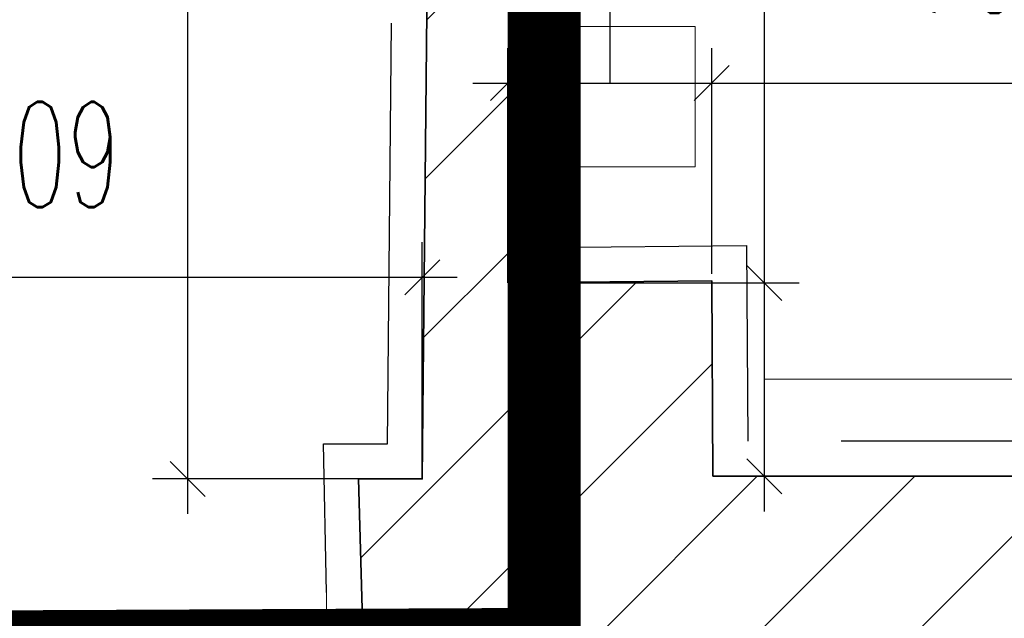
# Model space of a CAD drawing. Header units: millimetres. Extents: x 19887 to 192597, y -14203 to 39042.
# Tile 97 of 256: x 39712 to 39915, y -10945 to -10822. Entities that reach past the tile are written whole.
import ezdxf

# ---------------------------------------------------------------- set-up
doc = ezdxf.new("R2010")
doc.units = ezdxf.units.MM
doc.linetypes.add('ACAD_ISO03W100', pattern=[30, 12, -18])
doc.linetypes.add('DASHED2', pattern=[9.525, 6.35, -3.175])
doc.layers.get('Defpoints').update_dxf_attribs({"color": 4})
for name, color, linetype in [('A_DBA-RAMKI', 6, 'Continuous'), ('Sufit podwieszany', 252, 'Continuous'), ('Wymiarowanie', 3, 'Continuous'), ('Wypełnienie', 252, 'Continuous')]:
    doc.layers.add(name, color=color, linetype=linetype)
for name, color, linetype, lineweight in [('A_DBA_URZADZENIA SANITARNE', 5, 'Continuous', 25), ('Basen_rzut_poziom_1_obrys', 252, 'Continuous', 35), ('Drzwi', 2, 'Continuous', 5)]:
    doc.layers.add(name, color=color, linetype=linetype, lineweight=lineweight)
doc.styles.add('ROMANS', font='romans.shx', dxfattribs={"width": 0.6})
doc.styles.get("Standard").update_dxf_attribs({"font": 'arial.ttf'})
doc.dimstyles.new('000001FB70622F18', dxfattribs={"dimtxt": 20, "dimasz": 5, "dimexe": 5, "dimexo": 1, "dimgap": 20, "dimtad": 1, "dimtoh": 1, "dimdec": 0, "dimtxsty": 'Standard', "dimblk": 'OBLIQUE', "dimcen": 0, "dimdle": 5, "dimclrd": 252, "dimclre": 252, "dimclrt": 252, "dimadec": 0, "dimazin": 0, "dimtfac": 1, "dimtdec": 0, "dimtmove": 0, "dimatfit": 3, "dimldrblk": 'OBLIQUE', "dimfxl": 150, "dimfxlon": 1, "dimlwd": 25, "dimlwe": 25, "dimarcsym": 1})

# ---------------------------------------------------------------- blocks, each defined once
blk = doc.blocks.new('_Oblique')
at = {"color": 0, "linetype": 'ByBlock', "lineweight": -2}
blk.add_line((-0.5, -0.5), (0.5, 0.5), dxfattribs=at)
blk = doc.blocks.new('*D693')
at = {"layer": 'Defpoints', "color": 0}
for p in [(2464.4, -4367.86), (2464.4, -4396.62), (2355.38, -4416.14)]:
    blk.add_point(p, dxfattribs=at)
at = {"layer": 'Wymiarowanie', "color": 252, "linetype": 'Continuous', "lineweight": 25}
for p, q in [((2355.38, -4415.14), (2355.38, -4362.86)), ((2464.4, -4395.62), (2464.4, -4362.86)), ((2350.38, -4367.86), (2469.4, -4367.86))]:
    blk.add_line(p, q, dxfattribs=at)
at = {"layer": 'Wymiarowanie', "color": 252, "linetype": 'ByBlock', "lineweight": 25, "xscale": 5, "yscale": 5, "zscale": 5, "rotation": 180}
blk.add_blockref('_Oblique', (2355.38, -4367.86), dxfattribs=at)
at = {"layer": 'Wymiarowanie', "color": 252, "linetype": 'ByBlock', "lineweight": 25, "xscale": 5, "yscale": 5, "zscale": 5}
blk.add_blockref('_Oblique', (2464.4, -4367.86), dxfattribs=at)
at = {"layer": 'Wymiarowanie', "color": 252, "insert": (2409.89, -4350.36), "char_height": 15, "attachment_point": 5, "style": 'ROMANS'}
blk.add_mtext('109', dxfattribs=at)
blk = doc.blocks.new('*D696')
at = {"layer": 'Defpoints', "color": 0}
for p in [(2505.68, -4340.16), (2476.63, -4368.67), (2505.68, -4368.36)]:
    blk.add_point(p, dxfattribs=at)
at = {"layer": 'Wymiarowanie', "color": 252, "linetype": 'Continuous', "lineweight": 25}
for p, q in [((2525.3, -4315.16), (2491.15, -4315.16)), ((2491.15, -4315.16), (2491.15, -4340.16)), ((2476.63, -4367.67), (2476.63, -4335.16)), ((2505.68, -4367.36), (2505.68, -4335.16)), ((2471.63, -4340.16), (2510.68, -4340.16))]:
    blk.add_line(p, q, dxfattribs=at)
at = {"layer": 'Wymiarowanie', "color": 252, "linetype": 'ByBlock', "lineweight": 25, "xscale": 5, "yscale": 5, "zscale": 5, "rotation": 180}
blk.add_blockref('_Oblique', (2476.63, -4340.16), dxfattribs=at)
at = {"layer": 'Wymiarowanie', "color": 252, "linetype": 'ByBlock', "lineweight": 25, "xscale": 5, "yscale": 5, "zscale": 5}
blk.add_blockref('_Oblique', (2505.68, -4340.16), dxfattribs=at)
at = {"layer": 'Wymiarowanie', "color": 252, "insert": (2508.22, -4297.66), "char_height": 15, "attachment_point": 5, "style": 'ROMANS'}
blk.add_mtext('29', dxfattribs=at)
blk = doc.blocks.new('*D695')
at = {"layer": 'Defpoints', "color": 0}
for p in [(2579, -4340.16), (2505.68, -4368.36), (2579, -4396.25)]:
    blk.add_point(p, dxfattribs=at)
at = {"layer": 'Wymiarowanie', "color": 252, "linetype": 'Continuous', "lineweight": 25}
for p, q in [((2505.68, -4367.36), (2505.68, -4335.16)), ((2579, -4395.25), (2579, -4335.16)), ((2500.68, -4340.16), (2584, -4340.16))]:
    blk.add_line(p, q, dxfattribs=at)
at = {"layer": 'Wymiarowanie', "color": 252, "linetype": 'ByBlock', "lineweight": 25, "xscale": 5, "yscale": 5, "zscale": 5, "rotation": 180}
blk.add_blockref('_Oblique', (2505.68, -4340.16), dxfattribs=at)
at = {"layer": 'Wymiarowanie', "color": 252, "linetype": 'ByBlock', "lineweight": 25, "xscale": 5, "yscale": 5, "zscale": 5}
blk.add_blockref('_Oblique', (2579, -4340.16), dxfattribs=at)
at = {"layer": 'Wymiarowanie', "color": 252, "insert": (2542.34, -4322.66), "char_height": 15, "attachment_point": 5, "style": 'ROMANS'}
blk.add_mtext('73', dxfattribs=at)
blk = doc.blocks.new('*D716')
at = {"layer": 'Defpoints', "color": 0}
for p in [(2354.27, -4047.21), (2476.63, -4368.67), (2513.17, -4368.67)]:
    blk.add_point(p, dxfattribs=at)
at = {"layer": 'Wymiarowanie', "color": 252, "linetype": 'Continuous', "lineweight": 25}
for p, q in [((2513.17, -4042.21), (2513.17, -4373.67)), ((2363.17, -4047.21), (2518.17, -4047.21)), ((2477.63, -4368.67), (2518.17, -4368.67))]:
    blk.add_line(p, q, dxfattribs=at)
at = {"layer": 'Wymiarowanie', "color": 252, "linetype": 'ByBlock', "lineweight": 25, "xscale": 5, "yscale": 5, "zscale": 5}
for p, rotation in [((2513.17, -4047.21), 90), ((2513.17, -4368.67), 270)]:
    blk.add_blockref('_Oblique', p, dxfattribs=dict(at, rotation=rotation))
at = {"layer": 'Wymiarowanie', "color": 252, "insert": (2530.67, -4207.94), "char_height": 15, "attachment_point": 5, "rotation": 270, "style": 'ROMANS'}
blk.add_mtext('321', dxfattribs=at)
blk = doc.blocks.new('*D718')
at = {"layer": 'Defpoints', "color": 0}
for p in [(2476.63, -4368.67), (2505.86, -4396.25), (2513.17, -4396.25)]:
    blk.add_point(p, dxfattribs=at)
at = {"layer": 'Wymiarowanie', "color": 252, "linetype": 'Continuous', "lineweight": 25}
for p, q in [((2513.17, -4363.67), (2513.17, -4401.25)), ((2477.63, -4368.67), (2518.17, -4368.67)), ((2557.6, -4382.37), (2513.17, -4382.46)), ((2592.17, -4382.37), (2557.6, -4382.37)), ((2506.86, -4396.25), (2518.17, -4396.25))]:
    blk.add_line(p, q, dxfattribs=at)
at = {"layer": 'Wymiarowanie', "color": 252, "linetype": 'ByBlock', "lineweight": 25, "xscale": 5, "yscale": 5, "zscale": 5}
for p, rotation in [((2513.17, -4368.67), 90), ((2513.17, -4396.25), 270)]:
    blk.add_blockref('_Oblique', p, dxfattribs=dict(at, rotation=rotation))
at = {"layer": 'Wymiarowanie', "color": 252, "insert": (2574.88, -4364.87), "char_height": 15, "attachment_point": 5, "style": 'ROMANS'}
blk.add_mtext('28', dxfattribs=at)
blk = doc.blocks.new('*D722')
at = {"layer": 'Defpoints', "color": 0}
for p in [(2467.7, -4063.67), (2430.95, -4396.62), (2464.4, -4396.62)]:
    blk.add_point(p, dxfattribs=at)
at = {"layer": 'Wymiarowanie', "color": 252, "linetype": 'Continuous', "lineweight": 25}
for p, q in [((2430.95, -4058.67), (2430.95, -4401.62)), ((2466.7, -4063.67), (2425.95, -4063.67)), ((2463.4, -4396.62), (2425.95, -4396.62))]:
    blk.add_line(p, q, dxfattribs=at)
at = {"layer": 'Wymiarowanie', "color": 252, "linetype": 'ByBlock', "lineweight": 25, "xscale": 5, "yscale": 5, "zscale": 5}
for p, rotation in [((2430.95, -4063.67), 90), ((2430.95, -4396.62), 270)]:
    blk.add_blockref('_Oblique', p, dxfattribs=dict(at, rotation=rotation))
at = {"layer": 'Wymiarowanie', "color": 252, "insert": (2413.45, -4230.14), "char_height": 15, "attachment_point": 5, "rotation": 90, "style": 'ROMANS'}
blk.add_mtext('333', dxfattribs=at)
blk = doc.blocks.new('G$CF5E15B28')
at = {"layer": 'Wypełnienie'}
h = blk.add_hatch(dxfattribs=at)
h.set_pattern_fill('ANSI31', color=253, scale=5, angle=90)
h.set_pattern_definition([(45, (-31599.654, -23084.227), (-11.22532, 11.22532), [])])
h.paths.add_polyline_path([(2527.78, -3792.93), (385.45, -3790.77), (385.45, -3821.86), (390.83, -3821.6), (391.95, -3911.6), (407.97, -3911.6), (408.51, -3823.06), (1217.59, -3822.83), (1217.59, -4029.44), (1060.17, -4028.42), (1060.17, -4064.91), (1091.26, -4064.91), (1091.26, -4043.43), (1216.23, -4043.43), (1216.23, -4063.03), (1229.37, -4063.03), (1229.37, -3822.83), (2344.27, -3822.51), (2342.25, -4063.67), (2467.7, -4063.67), (2464.4, -4396.62), (2455.31, -4396.62), (2455.89, -4416.87), (2453.74, -4416.87), (2453.74, -4424.34), (2581.42, -4423.94), (2581.42, -4414.9), (2578.51, -4414.9), (2579, -4396.25), (2505.98, -4396.25), (2505.68, -4368.36), (2476.63, -4368.67), (2481.49, -4046.88), (2354.27, -4047.21), (2356.87, -3822.5), (2527.78, -3822.31)])
at = {"layer": 'Basen_rzut_poziom_1_obrys', "color": 253, "elevation": 0}
for points in [[(2481.49, -4046.88), (2476.63, -4368.67)], [(2455.31, -4396.62), (2464.4, -4396.62), (2467.7, -4063.67)], [(2476.63, -4368.67), (2505.68, -4368.36), (2505.86, -4396.25)], [(2453.74, -4416.87), (2455.89, -4416.87), (2455.31, -4396.62)], [(2581.42, -4423.94), (2581.42, -4414.9), (2578.51, -4414.9), (2579, -4396.25), (2505.86, -4396.25)]]:
    blk.add_lwpolyline(points, dxfattribs=at)
at = {"layer": 'Drzwi', "color": 253, "elevation": 0}
blk.add_lwpolyline([(2448.74, -4416.87), (2450.77, -4416.87), (2450.77, -4412.85)], dxfattribs=at)
at = {"layer": 'Sufit podwieszany', "color": 253, "linetype": 'ACAD_ISO03W100', "ltscale": 5, "elevation": 0}
for points in [[(2486.49, -4041.88), (2481.7, -4363.62)], [(2450.31, -4391.62), (2459.45, -4391.62), (2462.65, -4068.67)], [(2481.7, -4363.62), (2510.65, -4363.31), (2510.83, -4391.25)], [(2586.42, -4423.94), (2586.42, -4409.9), (2583.64, -4409.9), (2584.13, -4391.25), (2510.83, -4391.25)], [(2450.77, -4412.85), (2450.31, -4391.62)]]:
    blk.add_lwpolyline(points, dxfattribs=at)
at = {"layer": 'Drzwi', "color": 253, "insert": (2407.84, -4469.45, 0), "char_height": 15, "width": 190.2964, "attachment_point": 1, "rotation": 90, "style": 'ROMANS'}
blk.add_mtext('200', dxfattribs=at)
at = {"layer": 'Wymiarowanie', "color": 253}
for base, p1, p2, angle, override, picture, middle in [((2513.17, -4368.67, 0), (2354.27, -4047.21, 0), (2476.63, -4368.67, 0), 90, {"dimtxt": 15, "dimgap": 10, "dimtad": 2, "dimtxsty": 'ROMANS', "dimtmove": 1}, '*D716', (2530.67, -4207.94, 0)), ((2430.95, -4396.62, 0), (2467.7, -4063.67, 0), (2464.4, -4396.62, 0), 90, {"dimtxt": 15, "dimgap": 10, "dimtxsty": 'ROMANS'}, '*D722', (2413.45, -4230.14, 0)), ((2505.68, -4340.16, 0), (2476.63, -4368.67, 0), (2505.68, -4368.36, 0), 0, {"dimtxt": 15, "dimgap": 10, "dimtxsty": 'ROMANS', "dimtmove": 1}, '*D696', (2501.15, -4297.66, 0)), ((2579, -4340.16, 0), (2505.68, -4368.36, 0), (2579, -4396.25, 0), 0, {"dimtxt": 15, "dimgap": 10, "dimtxsty": 'ROMANS', "dimtmove": 1}, '*D695', (2542.34, -4322.66, 0)), ((2464.4, -4367.86, 0), (2355.38, -4416.14, 0), (2464.4, -4396.62, 0), 0, {"dimtxt": 15, "dimgap": 10, "dimtxsty": 'ROMANS', "dimtmove": 1}, '*D693', (2409.89, -4350.36, 0))]:
    dim = blk.add_linear_dim(base=base, p1=p1, p2=p2, angle=angle, dimstyle='000001FB70622F18', override=override, dxfattribs=at)
    dim.commit()
    dim.dimension.update_dxf_attribs({"geometry": picture, "text_midpoint": middle})
dim = blk.add_linear_dim(base=(2513.17, -4396.25, 0), p1=(2476.63, -4368.67, 0), p2=(2505.86, -4396.25, 0), angle=90, dimstyle='000001FB70622F18', override={"dimtxt": 15, "dimgap": 10, "dimtxsty": 'ROMANS', "dimtmove": 1}, dxfattribs=at)
dim.commit()
dim.dimension.update_dxf_attribs({"geometry": '*D718', "text_midpoint": (2567.6, -4382.37, 0), "dimtype": 160})

msp = doc.modelspace()

# ---------------------------------------------------------------- linework, layer by layer
at = {"layer": 'A_DBA-RAMKI', "color": 210, "linetype": 'DASHED2', "ltscale": 10, "const_width": 15, "elevation": 0}
msp.add_lwpolyline([(38559.17, -11340.09), (38565.99, -10955.62), (39820.05, -10949.9), (39820.05, -10412.83), (39820.05, -10412.83), (39820.05, -10412.83), (39639.14, -10412.68), (39639.14, -10047.78), (35973.57, -10044.16)], dxfattribs=at)
at = {"layer": 'A_DBA_URZADZENIA SANITARNE', "color": 3, "lineweight": 9, "elevation": 0}
msp.add_lwpolyline([(39822.26, -10851.79), (39851.06, -10851.79), (39851.06, -10822.99), (39822.26, -10822.99)], close=True, dxfattribs=at)

# ---------------------------------------------------------------- block references
at = {"xscale": 1.44, "yscale": 1.44, "zscale": 1.44}
msp.add_blockref('G$CF5E15B28', (36246.28, -4584.77, 0), dxfattribs=at)

doc.saveas('drawing.dxf')
